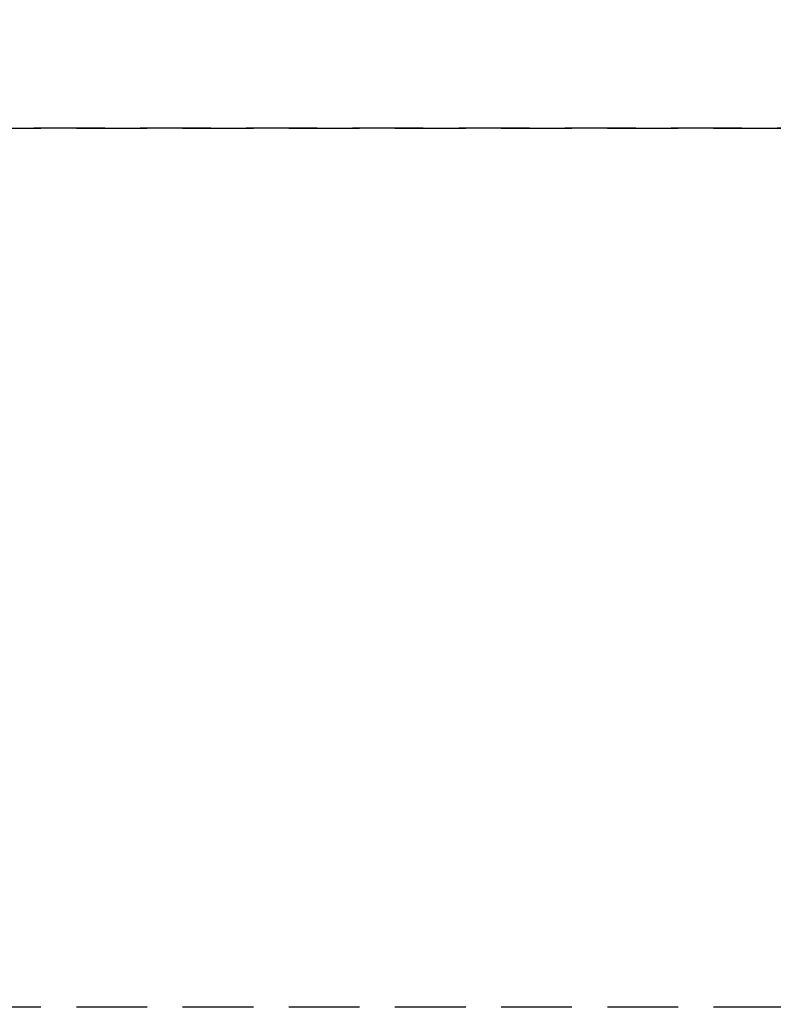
# Model space of a CAD drawing. Header units: millimetres. Extents: x 19325 to 32410, y -4876 to 2807.
# Tile 29 of 72: x 20586 to 20640, y -2429 to -2360. Entities that reach past the tile are written whole.
import ezdxf
from ezdxf import colors
from ezdxf.entities.mleader import LeaderData, LeaderLine
from ezdxf.math import Vec2, Vec3

# ---------------------------------------------------------------- set-up
doc = ezdxf.new("R2010")
doc.units = ezdxf.units.MM
doc.linetypes.add('HIDDEN', pattern=[0.375, 0.25, -0.125])
doc.layers.add('.WK_WODA_OPIS', color=7, linetype='Continuous', lineweight=13)
doc.layers.add('A_SUFITY', color=2, linetype='Continuous')
doc.styles.add('WYMIARY', font='romans.shx', dxfattribs={"width": 0.7})

# ---------------------------------------------------------------- blocks, each defined once
blk = doc.blocks.new('_None')

msp = doc.modelspace()

# ---------------------------------------------------------------- leaders
at = {"layer": '.WK_WODA_OPIS'}
ml = msp.add_multileader_mtext('Standard', dxfattribs=at)
ml.set_content('{\\W0.5;istn. RG - rozdzielnica\\Pgłówna do pozostawienia\\P- rozbudowa o dodatkową\\Pobudowę RN-1x12 mod.}', color=256, style='WYMIARY')
ml.set_leader_properties(linetype='ByLayer', lineweight=-1)
ml.set_arrow_properties(name='NONE')
ml.build(insert=Vec2(0, 0))
ml.multileader.update_dxf_attribs({"text_left_attachment_type": 6, "text_right_attachment_type": 6, "text_top_attachment_type": 0, "text_bottom_attachment_type": 0, "dogleg_length": 86.364, "arrow_head_size": 5})
ctx = ml.context
ctx.base_point, ctx.char_height, ctx.arrow_head_size, ctx.landing_gap_size, ctx.plane_origin = Vec3(20476.891, -2047.368, 3941.398), 15, 5, 1.25, Vec3(-855841.97, 6520491.8, 3941.398)
ctx.left_attachment, ctx.right_attachment = 6, 6
notes = []
notes.append((ctx, [(0, (1, 1, 0), (20645.008, -2047.368, 3941.398), (-1, 0), 10.795, [(0, [(20675.96, -2137.558, 3941.398)], 256, [])])]))
ctx.mtext.insert, ctx.mtext.line_spacing_style = Vec3(20478.141, -2028.796, 3941.398), 2
ctx.mtext.has_bg_fill, ctx.mtext.bg_color, ctx.mtext.bg_scale_factor, ctx.mtext.bg_transparency, ctx.mtext.use_window_bg_color = 1, -1027028792, 1.5, 0, 1
for ctx, leaders in notes:
    for number, flags, end, landing, length, lines in leaders:
        leader = LeaderData()
        leader.index, (leader.has_last_leader_line, leader.has_dogleg_vector, leader.attachment_direction) = number, flags
        leader.last_leader_point, leader.dogleg_vector, leader.dogleg_length = Vec3(end), Vec3(landing), length
        for number, points, colour, breaks in lines:
            line = LeaderLine()
            line.index, line.vertices, line.color, line.breaks = number, Vec3.list(points), colors.encode_raw_color(colour), breaks
            leader.lines.append(line)
        ctx.leaders.append(leader)

# ---------------------------------------------------------------- next in the draw order: linework, layer by layer
at = {"layer": 'A_SUFITY', "color": 3, "linetype": 'HIDDEN', "ltscale": 20}
for points in [[(20582.975, -2367.472), (20644.975, -2367.472), (20644.975, -2305.472), (20582.975, -2305.472)], [(20582.975, -2429.472), (20644.975, -2429.472), (20644.975, -2367.472), (20582.975, -2367.472)]]:
    msp.add_lwpolyline(points, close=True, dxfattribs=at)

doc.saveas('drawing.dxf')
